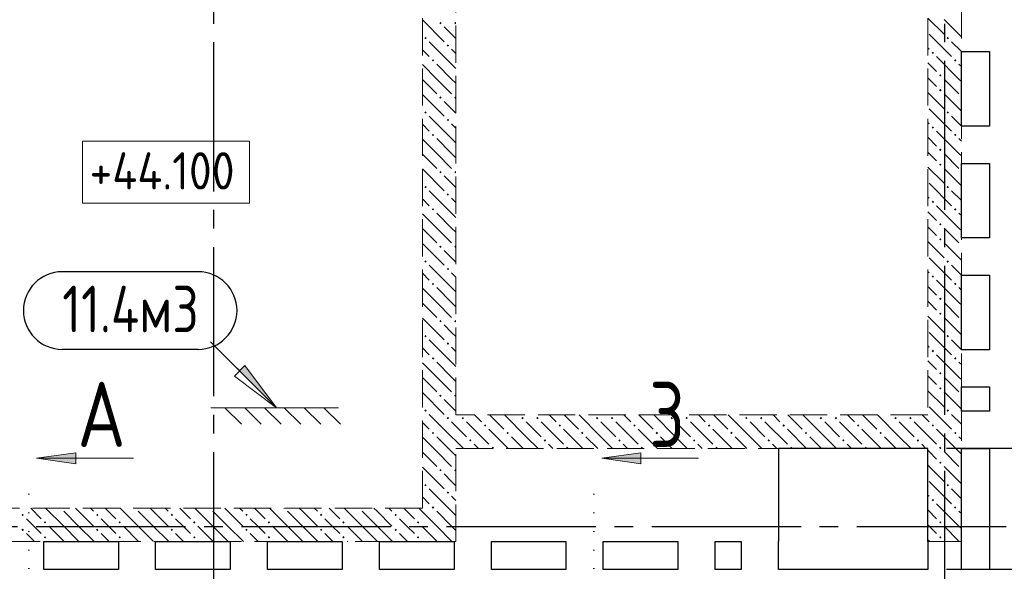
# Model space of a CAD drawing. Header units: millimetres. Extents: x 0 to 43617, y 0 to 29700.
# Tile 5 of 20: x 9071 to 14350, y 17710 to 20672. Entities that reach past the tile are written whole.
import ezdxf

# ---------------------------------------------------------------- set-up
doc = ezdxf.new("R2010")
doc.units = ezdxf.units.MM
for name, pattern in [('______2', [270, 200, -70]), ('______5', [1100, 800, -100, 100, -100]), ('______9', [100, 0, -100])]:
    doc.linetypes.add(name, pattern=pattern)
for name, color, linetype, lineweight in [('Standard', 7, 'Continuous', 25), ('Высотные отметки', 7, 'Continuous', 25), ('ЖБ Перекрытие верхний уровень', 7, 'Continuous', 35), ('ЖБ Стена верхний уровень', 7, 'Continuous', 35), ('Оси', 40, '______5', 18), ('Примечания', 7, 'Continuous', 25), ('Узлы символ', 7, 'Continuous', 25)]:
    doc.layers.add(name, color=color, linetype=linetype, lineweight=lineweight)
doc.styles.add('GOST 2.304-81', font='txt')
doc.styles.add('ISOCPEUR', font='txt')

msp = doc.modelspace()

# ---------------------------------------------------------------- hatches: boundary and pattern name
at = {"layer": 'ЖБ Стена верхний уровень', "linetype": 'Continuous', "lineweight": 18, "transparency": 33554687}
for points in [[(11320.5, 20653.1), (11326.9, 20659.6), (11333.4, 20653.1), (11326.9, 20646.6)], [(11400.5, 20653.1), (11407, 20659.6), (11410, 20656.6), (11410, 20649.7), (11407, 20646.6)], [(11240.4, 20573.1), (11246.9, 20579.6), (11253.4, 20573.1), (11246.9, 20566.6)], [(11360.4, 20533.1), (11366.9, 20539.6), (11373.5, 20533.1), (11366.9, 20526.6)], [(14040.4, 20573.1), (14046.9, 20579.6), (14053.5, 20573.1), (14046.9, 20566.6)], [(13960.4, 20493.1), (13966.9, 20499.6), (13973.5, 20493.1), (13966.9, 20486.6)], [(11280.5, 20453.1), (11287, 20459.6), (11293.5, 20453.1), (11287, 20446.6)], [(14080.5, 20453.1), (14087, 20459.6), (14093.5, 20453.1), (14087, 20446.6)], [(14000.5, 20373.1), (14007, 20379.6), (14013.4, 20373.1), (14007, 20366.6)], [(14000.5, 20293.1), (14007, 20299.6), (14013.4, 20293.1), (14007, 20286.6)], [(11320.5, 20253.1), (11326.9, 20259.6), (11333.4, 20253.1), (11326.9, 20246.6)], [(11400.5, 20253.1), (11407, 20259.6), (11410, 20256.6), (11410, 20249.7), (11407, 20246.6)], [(11240.4, 20173.1), (11246.9, 20179.6), (11253.4, 20173.1), (11246.9, 20166.6)], [(14040.4, 20173.1), (14046.9, 20179.6), (14053.5, 20173.1), (14046.9, 20166.6)], [(11360.4, 20133.1), (11366.9, 20139.6), (11373.5, 20133.1), (11366.9, 20126.6)], [(13960.4, 20093.1), (13966.9, 20099.6), (13973.5, 20093.1), (13966.9, 20086.6)], [(11280.5, 20053.1), (11287, 20059.6), (11293.5, 20053.1), (11287, 20046.6)], [(14080.5, 20053.1), (14087, 20059.6), (14093.5, 20053.1), (14087, 20046.6)], [(14000.5, 19973.1), (14007, 19979.6), (14013.4, 19973.1), (14007, 19966.6)], [(11320.5, 19853.1), (11326.9, 19859.6), (11333.4, 19853.1), (11326.9, 19846.6)], [(11400.5, 19853.1), (11407, 19859.6), (11410, 19856.6), (11410, 19849.7), (11407, 19846.6)], [(14000.5, 19893.1), (14007, 19899.6), (14013.4, 19893.1), (14007, 19886.6)], [(11240.4, 19773.1), (11246.9, 19779.6), (11253.4, 19773.1), (11246.9, 19766.6)], [(14040.4, 19773.1), (14046.9, 19779.6), (14053.5, 19773.1), (14046.9, 19766.6)], [(11360.4, 19733.1), (11366.9, 19739.6), (11373.5, 19733.1), (11366.9, 19726.6)], [(13960.4, 19693.1), (13966.9, 19699.6), (13973.5, 19693.1), (13966.9, 19686.6)], [(11280.5, 19653.1), (11287, 19659.6), (11293.5, 19653.1), (11287, 19646.6)], [(14080.5, 19653.1), (14087, 19659.6), (14093.5, 19653.1), (14087, 19646.6)], [(14000.5, 19573.1), (14007, 19579.6), (14013.4, 19573.1), (14007, 19566.6)], [(14000.5, 19493.1), (14007, 19499.6), (14013.4, 19493.1), (14007, 19486.6)], [(11320.5, 19453.1), (11326.9, 19459.6), (11333.4, 19453.1), (11326.9, 19446.6)], [(11400.5, 19453.1), (11407, 19459.6), (11410, 19456.6), (11410, 19449.7), (11407, 19446.6)], [(11240.4, 19373.1), (11246.9, 19379.6), (11253.4, 19373.1), (11246.9, 19366.6)], [(14040.4, 19373.1), (14046.9, 19379.6), (14053.5, 19373.1), (14046.9, 19366.6)], [(11360.4, 19333.1), (11366.9, 19339.6), (11373.5, 19333.1), (11366.9, 19326.6)], [(13960.4, 19293.1), (13966.9, 19299.6), (13973.5, 19293.1), (13966.9, 19286.6)], [(11280.5, 19253.1), (11287, 19259.6), (11293.5, 19253.1), (11287, 19246.6)], [(14080.5, 19253.1), (14087, 19259.6), (14093.5, 19253.1), (14087, 19246.6)], [(14000.5, 19173.1), (14007, 19179.6), (14013.4, 19173.1), (14007, 19166.6)], [(11320.5, 19053.1), (11326.9, 19059.6), (11333.4, 19053.1), (11326.9, 19046.6)], [(11400.5, 19053.1), (11407, 19059.6), (11410, 19056.6), (11410, 19049.7), (11407, 19046.6)], [(14000.5, 19093.1), (14007, 19099.6), (14013.4, 19093.1), (14007, 19086.6)], [(11240.4, 18973.1), (11246.9, 18979.6), (11253.4, 18973.1), (11246.9, 18966.6)], [(14040.4, 18973.1), (14046.9, 18979.6), (14053.5, 18973.1), (14046.9, 18966.6)], [(11360.4, 18933.1), (11366.9, 18939.6), (11373.5, 18933.1), (11366.9, 18926.6)], [(13960.4, 18893.1), (13966.9, 18899.6), (13973.5, 18893.1), (13966.9, 18886.6)], [(11280.5, 18853.1), (11287, 18859.6), (11293.5, 18853.1), (11287, 18846.6)], [(14080.5, 18853.1), (14087, 18859.6), (14093.5, 18853.1), (14087, 18846.6)], [(14000.5, 18773.1), (14007, 18779.6), (14013.4, 18773.1), (14007, 18766.6)], [(14000.5, 18693.1), (14007, 18699.6), (14013.4, 18693.1), (14007, 18686.6)], [(11320.5, 18653.1), (11326.9, 18659.6), (11333.4, 18653.1), (11326.9, 18646.6)], [(11400.5, 18653.1), (11407, 18659.6), (11410, 18656.6), (11410, 18649.7), (11407, 18646.6)], [(11240.4, 18573.1), (11246.9, 18579.6), (11253.4, 18573.1), (11246.9, 18566.6)], [(11360.4, 18533.1), (11366.9, 18539.6), (11373.5, 18533.1), (11366.9, 18526.6)], [(11440.4, 18533.1), (11446.9, 18539.6), (11453.4, 18533.1), (11446.9, 18526.6)], [(11760.4, 18533.1), (11766.9, 18539.6), (11773.5, 18533.1), (11766.9, 18526.6)], [(11840.4, 18533.1), (11846.9, 18539.6), (11853.5, 18533.1), (11846.9, 18526.6)], [(12160.4, 18533.1), (12166.9, 18539.6), (12173.5, 18533.1), (12166.9, 18526.6)], [(12240.4, 18533.1), (12246.9, 18539.6), (12253.5, 18533.1), (12246.9, 18526.6)], [(12560.4, 18533.1), (12566.9, 18539.6), (12573.5, 18533.1), (12566.9, 18526.6)], [(12640.4, 18533.1), (12646.9, 18539.6), (12653.5, 18533.1), (12646.9, 18526.6)], [(12960.4, 18533.1), (12966.9, 18539.6), (12973.5, 18533.1), (12966.9, 18526.6)], [(13040.4, 18533.1), (13046.9, 18539.6), (13053.5, 18533.1), (13046.9, 18526.6)], [(13360.4, 18533.1), (13366.9, 18539.6), (13373.5, 18533.1), (13366.9, 18526.6)], [(13440.4, 18533.1), (13446.9, 18539.6), (13453.5, 18533.1), (13446.9, 18526.6)], [(13760.4, 18533.1), (13766.9, 18539.6), (13773.5, 18533.1), (13766.9, 18526.6)], [(13840.4, 18533.1), (13846.9, 18539.6), (13853.5, 18533.1), (13846.9, 18526.6)], [(14040.4, 18573.1), (14046.9, 18579.6), (14053.5, 18573.1), (14046.9, 18566.6)], [(11560.4, 18493.1), (11566.9, 18499.6), (11573.5, 18493.1), (11566.9, 18486.6)], [(11960.4, 18493.1), (11966.9, 18499.6), (11973.5, 18493.1), (11966.9, 18486.6)], [(12360.4, 18493.1), (12366.9, 18499.6), (12373.5, 18493.1), (12366.9, 18486.6)], [(12760.4, 18493.1), (12766.9, 18499.6), (12773.5, 18493.1), (12766.9, 18486.6)], [(13160.4, 18493.1), (13166.9, 18499.6), (13173.5, 18493.1), (13166.9, 18486.6)], [(13560.4, 18493.1), (13566.9, 18499.6), (13573.5, 18493.1), (13566.9, 18486.6)], [(13960.4, 18493.1), (13966.9, 18499.6), (13973.5, 18493.1), (13966.9, 18486.6)], [(11280.5, 18453.1), (11287, 18459.6), (11293.5, 18453.1), (11287, 18446.6)], [(11680.5, 18453.1), (11687, 18459.6), (11693.5, 18453.1), (11687, 18446.6)], [(12080.5, 18453.1), (12087, 18459.6), (12093.5, 18453.1), (12087, 18446.6)], [(12480.5, 18453.1), (12487, 18459.6), (12493.5, 18453.1), (12487, 18446.6)], [(12880.5, 18453.1), (12887, 18459.6), (12893.5, 18453.1), (12887, 18446.6)], [(13280.5, 18453.1), (13287, 18459.6), (13293.5, 18453.1), (13287, 18446.6)], [(13680.5, 18453.1), (13687, 18459.6), (13693.5, 18453.1), (13687, 18446.6)], [(14080.5, 18453.1), (14087, 18459.6), (14093.5, 18453.1), (14087, 18446.6)], [(11480.5, 18413.1), (11487, 18419.6), (11493.5, 18413.1), (11487, 18406.6)], [(11600.5, 18373.1), (11607, 18379.6), (11613.4, 18373.1), (11610.3, 18370), (11603.6, 18370)], [(11880.5, 18413.1), (11887, 18419.6), (11893.5, 18413.1), (11887, 18406.6)], [(12000.5, 18373.1), (12007, 18379.6), (12013.4, 18373.1), (12010.3, 18370), (12003.6, 18370)], [(12280.5, 18413.1), (12287, 18419.6), (12293.5, 18413.1), (12287, 18406.6)], [(12400.5, 18373.1), (12407, 18379.6), (12413.4, 18373.1), (12410.3, 18370), (12403.6, 18370)], [(12680.5, 18413.1), (12687, 18419.6), (12693.5, 18413.1), (12687, 18406.6)], [(12800.5, 18373.1), (12807, 18379.6), (12813.4, 18373.1), (12810.3, 18370), (12803.6, 18370)], [(13080.5, 18413.1), (13087, 18419.6), (13093.5, 18413.1), (13087, 18406.6)], [(13200.5, 18373.1), (13207, 18379.6), (13213.4, 18373.1), (13210.3, 18370), (13203.6, 18370)], [(13480.5, 18413.1), (13487, 18419.6), (13493.5, 18413.1), (13487, 18406.6)], [(13600.5, 18373.1), (13607, 18379.6), (13613.4, 18373.1), (13610.3, 18370), (13603.6, 18370)], [(13880.5, 18413.1), (13887, 18419.6), (13893.5, 18413.1), (13887, 18406.6)], [(14000.5, 18373.1), (14007, 18379.6), (14013.4, 18373.1), (14007, 18366.6)], [(14000.5, 18293.1), (14007, 18299.6), (14013.4, 18293.1), (14007, 18286.6)], [(11320.5, 18253.1), (11326.9, 18259.6), (11333.4, 18253.1), (11326.9, 18246.6)], [(11400.5, 18253.1), (11407, 18259.6), (11410, 18256.6), (11410, 18249.7), (11407, 18246.6)], [(11240.4, 18173.1), (11246.9, 18179.6), (11253.4, 18173.1), (11246.9, 18166.6)], [(14040.4, 18173.1), (14046.9, 18179.6), (14053.5, 18173.1), (14046.9, 18166.6)], [(11360.4, 18133.1), (11366.9, 18139.6), (11373.5, 18133.1), (11366.9, 18126.6)], [(11280.5, 18053.1), (11287, 18059.6), (11293.5, 18053.1), (11287, 18046.6)], [(13960.4, 18093.1), (13966.9, 18099.6), (13973.5, 18093.1), (13966.9, 18086.6)], [(14080.5, 18053.1), (14087, 18059.6), (14093.5, 18053.1), (14087, 18046.6)], [(9080.5, 18013.1), (9087, 18019.6), (9093.5, 18013.1), (9087, 18006.6)], [(9290.3, 18050), (9287, 18046.6), (9283.6, 18050)], [(9480.5, 18013.1), (9487, 18019.6), (9493.5, 18013.1), (9487, 18006.6)], [(9690.3, 18050), (9687, 18046.6), (9683.6, 18050)], [(9880.5, 18013.1), (9887, 18019.6), (9893.5, 18013.1), (9887, 18006.6)], [(10090.3, 18050), (10087, 18046.6), (10083.6, 18050)], [(10280.5, 18013.1), (10287, 18019.6), (10293.5, 18013.1), (10287, 18006.6)], [(10490.3, 18050), (10487, 18046.6), (10483.6, 18050)], [(10680.5, 18013.1), (10687, 18019.6), (10693.5, 18013.1), (10687, 18006.6)], [(10890.3, 18050), (10887, 18046.6), (10883.6, 18050)], [(11080.5, 18013.1), (11087, 18019.6), (11093.5, 18013.1), (11087, 18006.6)], [(9200.5, 17973.1), (9207, 17979.6), (9213.4, 17973.1), (9207, 17966.6)], [(9600.5, 17973.1), (9607, 17979.6), (9613.4, 17973.1), (9607, 17966.6)], [(10000.5, 17973.1), (10007, 17979.6), (10013.4, 17973.1), (10007, 17966.6)], [(10400.5, 17973.1), (10407, 17979.6), (10413.4, 17973.1), (10407, 17966.6)], [(10800.5, 17973.1), (10807, 17979.6), (10813.4, 17973.1), (10807, 17966.6)], [(11200.5, 17973.1), (11207, 17979.6), (11213.4, 17973.1), (11207, 17966.6)], [(14000.5, 17973.1), (14007, 17979.6), (14013.4, 17973.1), (14007, 17966.6)], [(9080.5, 17933.1), (9087, 17939.6), (9093.5, 17933.1), (9087, 17926.6)], [(9200.5, 17893.1), (9207, 17899.6), (9213.4, 17893.1), (9207, 17886.6)], [(9480.5, 17933.1), (9487, 17939.6), (9493.5, 17933.1), (9487, 17926.6)], [(9600.5, 17893.1), (9607, 17899.6), (9613.4, 17893.1), (9607, 17886.6)], [(9880.5, 17933.1), (9887, 17939.6), (9893.5, 17933.1), (9887, 17926.6)], [(10000.5, 17893.1), (10007, 17899.6), (10013.4, 17893.1), (10007, 17886.6)], [(10280.5, 17933.1), (10287, 17939.6), (10293.5, 17933.1), (10287, 17926.6)], [(10400.5, 17893.1), (10407, 17899.6), (10413.4, 17893.1), (10407, 17886.6)], [(10680.5, 17933.1), (10687, 17939.6), (10693.5, 17933.1), (10687, 17926.6)], [(10800.5, 17893.1), (10807, 17899.6), (10813.4, 17893.1), (10807, 17886.6)], [(11080.5, 17933.1), (11087, 17939.6), (11093.5, 17933.1), (11087, 17926.6)], [(11200.5, 17893.1), (11207, 17899.6), (11213.4, 17893.1), (11207, 17886.6)], [(14000.5, 17893.1), (14007, 17899.6), (14013.4, 17893.1), (14007, 17886.6)]]:
    msp.add_hatch(color=7, dxfattribs=at).paths.add_polyline_path(points, flags=16)
at = {"layer": 'Примечания', "linetype": 'Continuous', "lineweight": 13, "transparency": 33554687}
msp.add_hatch(color=7, dxfattribs=at).paths.add_polyline_path([(10250.5, 18786.4), (10448.5, 18588.5), (10278.8, 18814.7)])
at = {"layer": 'Узлы символ', "linetype": 'Continuous', "lineweight": 13, "transparency": 33554687}
for points in [[(9371.6, 18287.3), (9161.6, 18317.3), (9371.6, 18347.3)], [(12401.6, 18287.3), (12191.6, 18317.3), (12401.6, 18347.3)]]:
    msp.add_hatch(color=7, dxfattribs=at).paths.add_polyline_path(points, flags=16)

# ---------------------------------------------------------------- linework, layer by layer
at = {"layer": 'Standard', "color": 251, "linetype": 'Continuous', "lineweight": -3, "true_color": 0x656565, "transparency": 33554687}
for points in [[(15279, 18370), (15262, 18370), (15262, 18370), (14040, 18370)], [(15279, 17720), (15262, 17720), (15262, 17720), (14040, 17720)]]:
    msp.add_lwpolyline(points, dxfattribs=at)
at = {"layer": 'Высотные отметки', "color": 7, "linetype": 'Continuous', "lineweight": 18, "transparency": 33554687}
msp.add_lwpolyline([(9408.4, 19686.7), (10303.6, 19686.7), (10303.6, 20020), (9408.4, 20020), (9408.4, 19686.7)], dxfattribs=at)
at = {"layer": 'ЖБ Перекрытие верхний уровень', "color": 7, "linetype": 'Continuous', "lineweight": 25, "transparency": 33554687}
for p, q in [((14120, 20100), (14120, 20500)), ((14120, 20500), (14270, 20500)), ((14270, 20500), (14270, 20100)), ((14270, 20100), (14120, 20100)), ((14120, 19500), (14120, 19900)), ((14120, 19900), (14270, 19900)), ((14270, 19900), (14270, 19500)), ((14270, 19500), (14120, 19500)), ((14120, 18900), (14120, 19300)), ((14120, 19300), (14270, 19300)), ((14270, 19300), (14270, 18900)), ((14270, 18900), (14120, 18900)), ((14120, 18570), (14120, 18700)), ((14120, 18700), (14270, 18700)), ((14270, 18700), (14270, 18570)), ((14270, 18570), (14120, 18570)), ((13940, 18370), (13140, 18370)), ((13140, 18370), (13140, 17870)), ((13940, 17870), (13940, 18370)), ((14120, 17720), (14120, 18370)), ((14120, 18370), (14270, 18370)), ((14270, 18370), (14270, 17720)), ((9200, 17720), (9200, 17870)), ((9200, 17870), (9600, 17870)), ((9600, 17870), (9600, 17720)), ((9800, 17720), (9800, 17870)), ((9800, 17870), (10200, 17870)), ((10200, 17870), (10200, 17720)), ((10400, 17720), (10400, 17870)), ((10400, 17870), (10800, 17870)), ((10800, 17870), (10800, 17720)), ((11000, 17720), (11000, 17870)), ((11000, 17870), (11400, 17870)), ((11400, 17870), (11400, 17720)), ((11600, 17720), (11600, 17870)), ((11600, 17870), (12000, 17870)), ((12000, 17870), (12000, 17720)), ((12200, 17720), (12200, 17870)), ((12200, 17870), (12600, 17870)), ((12600, 17870), (12600, 17720)), ((12800, 17720), (12800, 17870)), ((12800, 17870), (12940, 17870)), ((12940, 17870), (12940, 17720)), ((13140, 17720), (13140, 17870)), ((13940, 17870), (13940, 17720)), ((9600, 17720), (9200, 17720)), ((10200, 17720), (9800, 17720)), ((10800, 17720), (10400, 17720)), ((11400, 17720), (11000, 17720)), ((12000, 17720), (11600, 17720)), ((12600, 17720), (12200, 17720)), ((12940, 17720), (12800, 17720)), ((13940, 17720), (13140, 17720)), ((14270, 17720), (14120, 17720))]:
    msp.add_line(p, q, dxfattribs=at)
at = {"layer": 'ЖБ Стена верхний уровень', "color": 251, "linetype": '______2', "lineweight": 13, "true_color": 0x656565, "transparency": 33554687}
for p, q in [((11230, 23650), (11230, 18050)), ((11410, 18550), (11410, 23650)), ((13940, 23650), (13940, 18550)), ((14120, 17870), (14120, 23650)), ((13940, 18550), (11410, 18550)), ((11410, 17870), (11410, 18370)), ((11410, 18370), (13940, 18370)), ((13940, 18370), (13940, 17870)), ((11230, 18050), (6280, 18050)), ((6280, 17870), (11230, 17870)), ((11230, 17870), (11410, 17870)), ((13940, 17870), (14120, 17870))]:
    msp.add_line(p, q, dxfattribs=at)
at = {"layer": 'ЖБ Стена верхний уровень', "color": 9, "linetype": 'Continuous', "lineweight": 18, "true_color": 0xc7c7c7, "transparency": 33554687}
for p, q in [((11230, 20670.1), (11346.9, 20553.1)), ((13940, 20680.1), (14026.9, 20593.1)), ((14026.9, 20673.1), (14120, 20580.1)), ((11387, 20593.1), (11346.9, 20633.1)), ((11410, 20570.1), (11387, 20593.1)), ((13946.9, 20593.1), (14066.9, 20473.1)), ((11387, 20433.1), (11266.9, 20553.1)), ((14120, 20500.1), (14066.9, 20553.1)), ((11230, 20510.1), (11266.9, 20473.1)), ((11387, 20513.1), (11410, 20490.1)), ((13940, 20520.1), (13946.9, 20513.1)), ((11307, 20353.1), (11230, 20430.1)), ((11307, 20433.1), (11387, 20353.1)), ((11387, 20433.1), (11410, 20410.1)), ((13940, 20440.1), (13987, 20393.1)), ((14107, 20353.1), (13987, 20473.1)), ((14107, 20433.1), (14120, 20420.1)), ((11230, 20350.1), (11307, 20273.1)), ((11307, 20353.1), (11387, 20273.1)), ((11387, 20353.1), (11410, 20330.1)), ((13946.9, 20353.1), (13940, 20360.1)), ((13987, 20313.1), (13946.9, 20353.1)), ((14026.9, 20353.1), (14107, 20273.1)), ((14107, 20353.1), (14120, 20340.1)), ((13940, 20280.1), (14026.9, 20193.1)), ((14026.9, 20273.1), (14120, 20180.1)), ((11230, 20270.1), (11346.9, 20153.1)), ((11387, 20193.1), (11346.9, 20233.1)), ((11410, 20170.1), (11387, 20193.1)), ((13946.9, 20193.1), (14066.9, 20073.1)), ((11387, 20033.1), (11266.9, 20153.1)), ((11387, 20113.1), (11410, 20090.1)), ((13940, 20120.1), (13946.9, 20113.1)), ((14120, 20100.1), (14066.9, 20153.1)), ((11230, 20110.1), (11266.9, 20073.1)), ((14107, 19953.1), (13987, 20073.1)), ((11307, 19953.1), (11230, 20030.1)), ((11307, 20033.1), (11387, 19953.1)), ((11387, 20033.1), (11410, 20010.1)), ((13940, 20040.1), (13987, 19993.1)), ((14107, 20033.1), (14120, 20020.1)), ((13946.9, 19953.1), (13940, 19960.1)), ((11230, 19950.1), (11307, 19873.1)), ((11307, 19953.1), (11387, 19873.1)), ((11387, 19953.1), (11410, 19930.1)), ((13987, 19913.1), (13946.9, 19953.1)), ((14026.9, 19953.1), (14107, 19873.1)), ((14107, 19953.1), (14120, 19940.1)), ((11230, 19870.1), (11346.9, 19753.1)), ((13940, 19880.1), (14026.9, 19793.1)), ((14026.9, 19873.1), (14120, 19780.1)), ((11387, 19793.1), (11346.9, 19833.1)), ((11387, 19633.1), (11266.9, 19753.1)), ((11410, 19770.1), (11387, 19793.1)), ((13946.9, 19793.1), (14066.9, 19673.1)), ((14120, 19700.1), (14066.9, 19753.1)), ((11230, 19710.1), (11266.9, 19673.1)), ((11387, 19713.1), (11410, 19690.1)), ((13940, 19720.1), (13946.9, 19713.1)), ((13940, 19640.1), (13987, 19593.1)), ((14107, 19553.1), (13987, 19673.1)), ((11307, 19553.1), (11230, 19630.1)), ((11307, 19633.1), (11387, 19553.1)), ((11387, 19633.1), (11410, 19610.1)), ((14107, 19633.1), (14120, 19620.1)), ((11230, 19550.1), (11307, 19473.1)), ((11307, 19553.1), (11387, 19473.1)), ((11387, 19553.1), (11410, 19530.1)), ((13946.9, 19553.1), (13940, 19560.1)), ((13987, 19513.1), (13946.9, 19553.1)), ((14026.9, 19553.1), (14107, 19473.1)), ((14107, 19553.1), (14120, 19540.1)), ((13940, 19480.1), (14026.9, 19393.1)), ((11230, 19470.1), (11346.9, 19353.1)), ((11387, 19393.1), (11346.9, 19433.1)), ((14026.9, 19473.1), (14120, 19380.1)), ((11410, 19370.1), (11387, 19393.1)), ((13946.9, 19393.1), (14066.9, 19273.1)), ((11387, 19233.1), (11266.9, 19353.1)), ((14120, 19300.1), (14066.9, 19353.1)), ((11230, 19310.1), (11266.9, 19273.1)), ((11387, 19313.1), (11410, 19290.1)), ((13940, 19320.1), (13946.9, 19313.1)), ((14107, 19153.1), (13987, 19273.1)), ((11307, 19153.1), (11230, 19230.1)), ((11307, 19233.1), (11387, 19153.1)), ((11387, 19233.1), (11410, 19210.1)), ((13940, 19240.1), (13987, 19193.1)), ((14107, 19233.1), (14120, 19220.1)), ((11230, 19150.1), (11307, 19073.1)), ((11307, 19153.1), (11387, 19073.1)), ((11387, 19153.1), (11410, 19130.1)), ((13946.9, 19153.1), (13940, 19160.1)), ((13987, 19113.1), (13946.9, 19153.1)), ((14026.9, 19153.1), (14107, 19073.1)), ((14107, 19153.1), (14120, 19140.1)), ((11230, 19070.1), (11346.9, 18953.1)), ((13940, 19080.1), (14026.9, 18993.1)), ((14026.9, 19073.1), (14120, 18980.1)), ((11387, 18993.1), (11346.9, 19033.1)), ((11387, 18833.1), (11266.9, 18953.1)), ((11410, 18970.1), (11387, 18993.1)), ((13946.9, 18993.1), (14066.9, 18873.1)), ((14120, 18900.1), (14066.9, 18953.1)), ((11230, 18910.1), (11266.9, 18873.1)), ((11387, 18913.1), (11410, 18890.1)), ((13940, 18920.1), (13946.9, 18913.1)), ((14107, 18753.1), (13987, 18873.1)), ((11307, 18753.1), (11230, 18830.1)), ((11307, 18833.1), (11387, 18753.1)), ((11387, 18833.1), (11410, 18810.1)), ((13940, 18840.1), (13987, 18793.1)), ((14107, 18833.1), (14120, 18820.1)), ((11230, 18750.1), (11307, 18673.1)), ((11307, 18753.1), (11387, 18673.1)), ((11387, 18753.1), (11410, 18730.1)), ((13946.9, 18753.1), (13940, 18760.1)), ((13987, 18713.1), (13946.9, 18753.1)), ((14026.9, 18753.1), (14107, 18673.1)), ((14107, 18753.1), (14120, 18740.1)), ((11230, 18670.1), (11346.9, 18553.1)), ((13940, 18680.1), (14026.9, 18593.1)), ((14026.9, 18673.1), (14120, 18580.1)), ((11387, 18593.1), (11346.9, 18633.1)), ((11410, 18570.1), (11387, 18593.1)), ((13946.9, 18593.1), (14066.9, 18473.1)), ((11387, 18433.1), (11266.9, 18553.1)), ((11510.1, 18550), (11546.9, 18513.1)), ((11590.1, 18550), (11666.9, 18473.1)), ((11787, 18433.1), (11670.1, 18550)), ((11910.1, 18550), (11946.9, 18513.1)), ((11990.1, 18550), (12066.9, 18473.1)), ((12187, 18433.1), (12070.1, 18550)), ((12310.1, 18550), (12346.9, 18513.1)), ((12390.1, 18550), (12466.9, 18473.1)), ((12587, 18433.1), (12470.1, 18550)), ((12710.1, 18550), (12746.9, 18513.1)), ((12790.1, 18550), (12866.9, 18473.1)), ((12987, 18433.1), (12870.1, 18550)), ((13110.1, 18550), (13146.9, 18513.1)), ((13190.1, 18550), (13266.9, 18473.1)), ((13387, 18433.1), (13270.1, 18550)), ((13510.1, 18550), (13546.9, 18513.1)), ((13590.1, 18550), (13666.9, 18473.1)), ((13787, 18433.1), (13670.1, 18550)), ((13910.1, 18550), (13940, 18520.1)), ((14120, 18500.1), (14066.9, 18553.1)), ((11230, 18510.1), (11266.9, 18473.1)), ((11387, 18513.1), (11410, 18490.1)), ((11410, 18490.1), (11466.9, 18433.1)), ((11466.9, 18513.1), (11587, 18393.1)), ((11787, 18513.1), (11866.9, 18433.1)), ((11866.9, 18513.1), (11987, 18393.1)), ((12187, 18513.1), (12266.9, 18433.1)), ((12266.9, 18513.1), (12387, 18393.1)), ((12587, 18513.1), (12666.9, 18433.1)), ((12666.9, 18513.1), (12787, 18393.1)), ((12987, 18513.1), (13066.9, 18433.1)), ((13066.9, 18513.1), (13187, 18393.1)), ((13387, 18513.1), (13466.9, 18433.1)), ((13466.9, 18513.1), (13587, 18393.1)), ((13787, 18513.1), (13866.9, 18433.1)), ((13866.9, 18513.1), (13940, 18440.1)), ((13940, 18520.1), (13946.9, 18513.1)), ((11307, 18353.1), (11230, 18430.1)), ((11307, 18433.1), (11387, 18353.1)), ((11387, 18433.1), (11410, 18410.1)), ((11690.1, 18370), (11587, 18473.1)), ((11707, 18433.1), (11770.1, 18370)), ((11787, 18433.1), (11850.1, 18370)), ((12090.1, 18370), (11987, 18473.1)), ((12107, 18433.1), (12170.1, 18370)), ((12187, 18433.1), (12250.1, 18370)), ((12490.1, 18370), (12387, 18473.1)), ((12507, 18433.1), (12570.1, 18370)), ((12587, 18433.1), (12650.1, 18370)), ((12890.1, 18370), (12787, 18473.1)), ((12907, 18433.1), (12970.1, 18370)), ((12987, 18433.1), (13050.1, 18370)), ((13290.1, 18370), (13187, 18473.1)), ((13307, 18433.1), (13370.1, 18370)), ((13387, 18433.1), (13450.1, 18370)), ((13690.1, 18370), (13587, 18473.1)), ((13707, 18433.1), (13770.1, 18370)), ((13787, 18433.1), (13850.1, 18370)), ((13940, 18440.1), (13987, 18393.1)), ((14107, 18353.1), (13987, 18473.1)), ((14107, 18433.1), (14120, 18420.1)), ((11410, 18410.1), (11450.1, 18370)), ((11530.1, 18370), (11507, 18393.1)), ((11930.1, 18370), (11907, 18393.1)), ((12330.1, 18370), (12307, 18393.1)), ((12730.1, 18370), (12707, 18393.1)), ((13130.1, 18370), (13107, 18393.1)), ((13530.1, 18370), (13507, 18393.1)), ((13930.1, 18370), (13907, 18393.1)), ((11230, 18350.1), (11307, 18273.1)), ((11307, 18353.1), (11387, 18273.1)), ((11387, 18353.1), (11410, 18330.1)), ((13946.9, 18353.1), (13940, 18360.1)), ((13987, 18313.1), (13946.9, 18353.1)), ((14026.9, 18353.1), (14107, 18273.1)), ((14107, 18353.1), (14120, 18340.1)), ((11230, 18270.1), (11346.9, 18153.1)), ((13940, 18280.1), (14026.9, 18193.1)), ((14026.9, 18273.1), (14120, 18180.1)), ((11387, 18193.1), (11346.9, 18233.1)), ((11410, 18170.1), (11387, 18193.1)), ((13946.9, 18193.1), (14066.9, 18073.1)), ((11230, 18110.1), (11266.9, 18073.1)), ((11387, 18033.1), (11266.9, 18153.1)), ((11387, 18113.1), (11410, 18090.1)), ((13940, 18120.1), (13946.9, 18113.1)), ((14120, 18100.1), (14066.9, 18153.1)), ((14107, 17953.1), (13987, 18073.1)), ((9130.1, 18050), (9187, 17993.1)), ((9307, 17953.1), (9210.1, 18050)), ((9307, 18033.1), (9387, 17953.1)), ((9387, 18033.1), (9370.1, 18050)), ((9387, 18033.1), (9466.9, 17953.1)), ((9450.1, 18050), (9466.9, 18033.1)), ((9530.1, 18050), (9587, 17993.1)), ((9707, 17953.1), (9610.1, 18050)), ((9707, 18033.1), (9787, 17953.1)), ((9787, 18033.1), (9770.1, 18050)), ((9787, 18033.1), (9866.9, 17953.1)), ((9850.1, 18050), (9866.9, 18033.1)), ((9930.1, 18050), (9987, 17993.1)), ((10107, 17953.1), (10010.1, 18050)), ((10107, 18033.1), (10187, 17953.1)), ((10187, 18033.1), (10170.1, 18050)), ((10187, 18033.1), (10266.9, 17953.1)), ((10250.1, 18050), (10266.9, 18033.1)), ((10330.1, 18050), (10387, 17993.1)), ((10507, 17953.1), (10410.1, 18050)), ((10507, 18033.1), (10587, 17953.1)), ((10587, 18033.1), (10570.1, 18050)), ((10587, 18033.1), (10666.9, 17953.1)), ((10650.1, 18050), (10666.9, 18033.1)), ((10730.1, 18050), (10787, 17993.1)), ((10907, 17953.1), (10810.1, 18050)), ((10907, 18033.1), (10987, 17953.1)), ((10987, 18033.1), (10970.1, 18050)), ((10987, 18033.1), (11066.9, 17953.1)), ((11050.1, 18050), (11066.9, 18033.1)), ((11130.1, 18050), (11187, 17993.1)), ((11230, 18030.1), (11210.1, 18050)), ((11307, 17953.1), (11230, 18030.1)), ((11307, 18033.1), (11387, 17953.1)), ((11387, 18033.1), (11410, 18010.1)), ((13940, 18040.1), (13987, 17993.1)), ((14107, 18033.1), (14120, 18020.1)), ((9146.9, 17953.1), (9107, 17993.1)), ((9187, 17913.1), (9146.9, 17953.1)), ((9226.9, 17953.1), (9307, 17873.1)), ((9307, 17953.1), (9387, 17873.1)), ((9387, 17953.1), (9470.1, 17870)), ((9546.9, 17953.1), (9507, 17993.1)), ((9587, 17913.1), (9546.9, 17953.1)), ((9626.9, 17953.1), (9707, 17873.1)), ((9707, 17953.1), (9787, 17873.1)), ((9787, 17953.1), (9870.1, 17870)), ((9946.9, 17953.1), (9907, 17993.1)), ((9987, 17913.1), (9946.9, 17953.1)), ((10026.9, 17953.1), (10107, 17873.1)), ((10107, 17953.1), (10187, 17873.1)), ((10187, 17953.1), (10270.1, 17870)), ((10346.9, 17953.1), (10307, 17993.1)), ((10387, 17913.1), (10346.9, 17953.1)), ((10426.9, 17953.1), (10507, 17873.1)), ((10507, 17953.1), (10587, 17873.1)), ((10587, 17953.1), (10670.1, 17870)), ((10746.9, 17953.1), (10707, 17993.1)), ((10787, 17913.1), (10746.9, 17953.1)), ((10826.9, 17953.1), (10907, 17873.1)), ((10907, 17953.1), (10987, 17873.1)), ((10987, 17953.1), (11070.1, 17870)), ((11146.9, 17953.1), (11107, 17993.1)), ((11187, 17913.1), (11146.9, 17953.1)), ((11226.9, 17953.1), (11230, 17950.1)), ((11230, 17950.1), (11307, 17873.1)), ((11307, 17953.1), (11387, 17873.1)), ((11387, 17953.1), (11410, 17930.1)), ((13946.9, 17953.1), (13940, 17960.1)), ((13987, 17913.1), (13946.9, 17953.1)), ((14026.9, 17953.1), (14107, 17873.1)), ((14107, 17953.1), (14120, 17940.1)), ((9107, 17913.1), (9150.1, 17870)), ((9507, 17913.1), (9550.1, 17870)), ((9907, 17913.1), (9950.1, 17870)), ((10307, 17913.1), (10350.1, 17870)), ((10707, 17913.1), (10750.1, 17870)), ((11107, 17913.1), (11150.1, 17870)), ((9226.9, 17873.1), (9230.1, 17870)), ((9626.9, 17873.1), (9630.1, 17870)), ((10026.9, 17873.1), (10030.1, 17870)), ((10426.9, 17873.1), (10430.1, 17870)), ((10826.9, 17873.1), (10830.1, 17870)), ((11226.9, 17873.1), (11230, 17870.1)), ((11230, 17870.1), (11230.1, 17870)), ((13940, 17880.1), (13950.1, 17870)), ((14026.9, 17873.1), (14030.1, 17870))]:
    msp.add_line(p, q, dxfattribs=at)
at = {"layer": 'Оси', "color": 8, "linetype": '______5', "lineweight": -3, "transparency": 33554687}
for p, q in [((14030, 25950), (14030, 15250)), ((10110, 24950), (10110, 15250)), ((35260, 17950), (3600, 17950))]:
    msp.add_line(p, q, dxfattribs=at)
at = {"layer": 'Примечания', "color": 7, "linetype": 'Continuous', "lineweight": 25, "transparency": 33554687}
for p, q in [((10027.8, 19318.5), (9299.4, 19318.5)), ((10027.8, 18901.9), (9299.4, 18901.9))]:
    msp.add_line(p, q, dxfattribs=at)
at = {"layer": 'Примечания', "color": 7, "linetype": 'Continuous', "lineweight": 13, "transparency": 33554687}
for p, q in [((10094.8, 18942.1), (10448.5, 18588.5)), ((10278.8, 18814.7), (10222.2, 18758.2)), ((10250.5, 18786.4), (10236.4, 18800.6)), ((10448.5, 18588.5), (10278.8, 18814.7)), ((10222.2, 18758.2), (10448.5, 18588.5)), ((10779.7, 18588.5), (10096.2, 18588.5)), ((10171.2, 18588.5), (10260.2, 18499.5)), ((10277.4, 18588.5), (10366.3, 18499.5)), ((10383.5, 18588.5), (10472.5, 18499.5)), ((10448.5, 18588.5), (10448.5, 18588.5)), ((10448.5, 18588.5), (10448.5, 18588.5)), ((10448.5, 18588.5), (10448.5, 18588.5)), ((10489.7, 18588.5), (10578.6, 18499.5)), ((10595.8, 18588.5), (10684.8, 18499.5)), ((10702, 18588.5), (10790.9, 18499.5))]:
    msp.add_line(p, q, dxfattribs=at)
at = {"layer": 'Примечания', "color": 7, "linetype": 'Continuous', "lineweight": 25, "transparency": 33554687}
for centre, start, end in [((9299.4, 19110.2), 90, 270), ((10027.8, 19110.2), 270, 90)]:
    msp.add_arc(centre, 208.3, start, end, dxfattribs=at)
at = {"layer": 'Узлы символ', "color": 7, "linetype": 'Continuous', "lineweight": 13, "transparency": 33554687}
for p, q in [((9161.6, 18317.3), (9371.6, 18347.3)), ((9371.6, 18347.3), (9371.6, 18287.3)), ((12191.6, 18317.3), (12401.6, 18347.3)), ((12401.6, 18347.3), (12401.6, 18287.3)), ((9161.6, 18317.3), (9680.7, 18317.3)), ((9161.6, 18317.3), (9161.6, 18317.3)), ((9161.6, 18317.3), (9161.6, 18317.3)), ((9161.6, 18317.3), (9161.6, 18317.3)), ((9371.6, 18287.3), (9161.6, 18317.3)), ((9371.6, 18317.3), (9386.6, 18317.3)), ((12191.6, 18317.3), (12710.7, 18317.3)), ((12191.6, 18317.3), (12191.6, 18317.3)), ((12191.6, 18317.3), (12191.6, 18317.3)), ((12191.6, 18317.3), (12191.6, 18317.3)), ((12401.6, 18287.3), (12191.6, 18317.3)), ((12401.6, 18317.3), (12416.5, 18317.3))]:
    msp.add_line(p, q, dxfattribs=at)
at = {"layer": 'Узлы символ', "color": 7, "linetype": '______9', "lineweight": 13, "transparency": 33554687}
for p, q in [((9120, 18125.2), (9120, 17354.8)), ((12150, 18125.2), (12150, 17354.8))]:
    msp.add_line(p, q, dxfattribs=at)

# ---------------------------------------------------------------- texts
at = {"layer": 'Высотные отметки', "color": 7, "linetype": 'Continuous', "lineweight": 18, "transparency": 33554687, "insert": (9445.4, 19760), "char_height": 200, "width": 931.942, "attachment_point": 7, "style": 'GOST 2.304-81'}
msp.add_mtext('\\W1.11;+44.100', dxfattribs=at)
at = {"layer": 'Примечания', "color": 7, "linetype": 'Continuous', "lineweight": 25, "transparency": 33554687, "insert": (9299.4, 18993.5), "char_height": 250, "width": 853.198, "attachment_point": 7, "style": 'GOST 2.304-81'}
msp.add_mtext('11.4м3', dxfattribs=at)
at = {"layer": 'Узлы символ', "color": 7, "linetype": 'Continuous', "lineweight": 35, "transparency": 33554687, "char_height": 350, "attachment_point": 7, "style": 'ISOCPEUR'}
for s, insert, width in [('\\W0.82;А', (9380.7, 18377.5), 458.079), ('\\W0.78;3', (12445.7, 18377.5), 380.819)]:
    msp.add_mtext(s, dxfattribs=dict(at, insert=insert, width=width))

doc.saveas('drawing.dxf')
